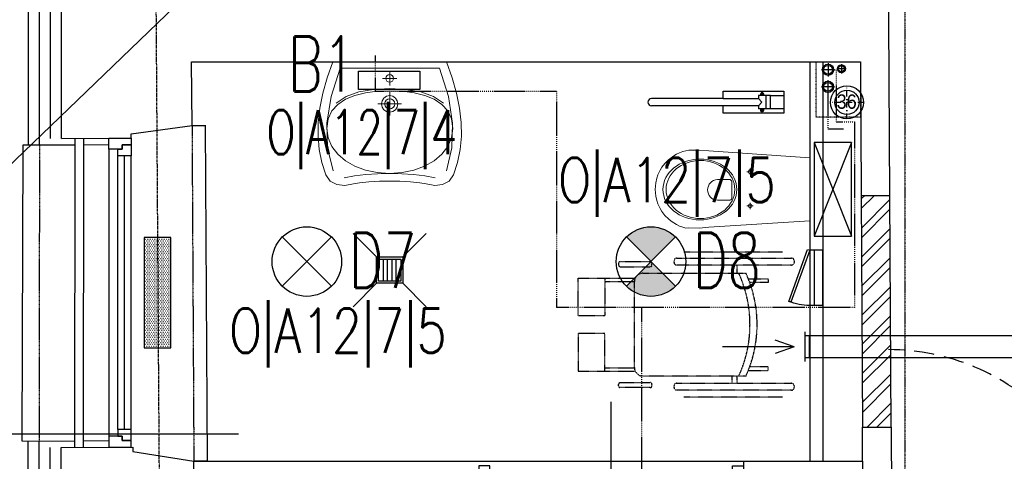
# Model space of a CAD drawing. Header units: inches. Extents: x -281236 to -70395, y 38777 to 102341.
# Tile 176 of 244: x -139588 to -139142, y 58846 to 59046. Entities that reach past the tile are written whole.
import ezdxf
from ezdxf.enums import TextEntityAlignment as Align

# ---------------------------------------------------------------- set-up
doc = ezdxf.new("R2010")
doc.units = ezdxf.units.IN
doc.header["$MEASUREMENT"] = 0
for name, pattern in [('00-inst$0$DASHDOT', [1, 0.5, -0.25, 0, -0.25]), ('CENTER', [2, 1.25, -0.25, 0.25, -0.25]), ('DASHDOT', [1, 0.5, -0.25, 0, -0.25]), ('DASHED', [0.75, 0.5, -0.25]), ('DASHED2', [0.375, 0.25, -0.125]), ('DIVIDE', [31.75, 12.7, -6.35, 0, -6.35, 0, -6.35])]:
    doc.linetypes.add(name, pattern=pattern)
doc.layers.get('0').update_dxf_attribs({"color": 101})
for name, color, linetype in [('Drz---drzwi', 5, 'Continuous'), ('E-90', 6, 'Continuous'), ('E35', 6, 'Continuous'), ('Fas-balustrada-widok', 64, 'Continuous'), ('Ins-kan', 54, 'Continuous'), ('Ins-went', 141, 'Continuous'), ('Ins-went-opis', 141, 'Continuous'), ('Ins-wod', 152, 'Continuous'), ('Mw-wc-rury', 160, 'DASHDOT'), ('Okn---okna', 5, 'Continuous'), ('Os-osie glowne', 8, 'CENTER'), ('piony_K_nr', 240, 'Continuous'), ('Sc-cegla pelna', 32, 'Continuous'), ('Sc-cegla pelna-hatch', 8, 'Continuous'), ('Sc-gazobeton', 45, 'Continuous'), ('Sc-gk', 120, 'Continuous'), ('Sc-izolacja term-obrys', 132, 'Continuous'), ('Sc-izolacja term-styropian', 151, 'STYROPIAN-KA'), ('Sc-nad', 5, 'DASHED2'), ('Sc-nadproza kon', 5, 'DASHED2'), ('stelaż_wc', 64, 'Continuous'), ('Suf-widok', 8, 'Continuous'), ('W-idok', 9, 'Continuous'), ('W-otwor-strop', 126, 'Continuous'), ('Wym-wew', 8, 'Continuous'), ('Wyp-grzejniki', 56, 'Continuous'), ('Wyp-meble', 155, 'Continuous'), ('Wyp-sanitar', 131, 'Continuous'), ('Wyp-szafy', 9, 'Continuous')]:
    doc.layers.add(name, color=color, linetype=linetype)
doc.layers.get('Wym-wew').off()
doc.styles.add('ROMANS', font='romans', dxfattribs={"width": 0.85})
doc.styles.add('TYTUL2', font='ARIAL.TTF')
doc.linetypes.add('BATTING', pattern='A,0.0001,-0.1,[134,ltypeshp.shx,S=0.1,R=0,X=-0.1,Y=0],-0.2,[134,ltypeshp.shx,S=0.1,R=180,X=0.1,Y=0],-0.1', length=0.4001)
doc.linetypes.add('STYROPIAN-KA', pattern='A,0.0001,-0.1,[135,ltypeshp.shx,S=0.1,R=0,X=-0.1,Y=0],0,[135,ltypeshp.shx,S=0.1,R=180,X=0.1,Y=0],-0.1', length=0.2001)

# ---------------------------------------------------------------- blocks, each defined once
blk = doc.blocks.new('_0630_UMYWALKA_NIEPEŁNOSPRAWNY')
at = {"lineweight": 0}
for points in [[(0, -54.0117386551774), (4.599899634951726, -54.03674748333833), (9.416254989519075, -54.29201000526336), (13.64059101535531, -54.72405907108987), (16.46227673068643, -55.27985871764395), (20.39814885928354, -56.01028897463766), (23.99252112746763, -55.5847077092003), (26.92674656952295, -53.96646405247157), (28.8839029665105, -51.11890713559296), (30.72118946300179, -45.50830589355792), (31.91600778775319, -39.68512961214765), (32.47223862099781, -33.64420405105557), (32.39333145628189, -27.38078615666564), (31.68402934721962, -20.88927050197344), (30.34691941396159, -14.16534522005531), (28.38674471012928, -7.203836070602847), (25.80695472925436, 0), (0, 0), (-25.80729967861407, 0), (-28.38717589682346, -7.203836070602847), (-30.34747995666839, -14.16534522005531), (-31.68441741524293, -20.88927050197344), (-32.39406447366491, -27.38078615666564), (-32.47279916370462, -33.64420405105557), (-31.91665456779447, -39.68512961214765), (-30.72183624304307, -45.50830589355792), (-28.88454974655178, -51.11890713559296), (-26.92726399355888, -53.96646405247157), (-23.99286607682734, -55.5847077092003), (-20.39892499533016, -56.01028897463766), (-16.46270791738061, -55.27985871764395), (-13.6410222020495, -54.72405907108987), (-9.417117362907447, -54.29201000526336), (-4.600330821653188, -54.03674748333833), (0, -54.0117386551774)], [(0, -5.72486571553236), (0.6799814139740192, -5.862845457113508), (1.236643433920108, -6.238409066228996), (1.612207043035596, -6.795071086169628), (1.750617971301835, -7.475483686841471), (1.612207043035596, -8.155896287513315), (1.236643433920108, -8.712558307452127), (0.6799814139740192, -9.088121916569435), (0, -9.226532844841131), (-0.6804126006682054, -9.088121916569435), (-1.237074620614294, -8.712558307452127), (-1.613069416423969, -8.155896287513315), (-1.751049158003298, -7.475483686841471), (-1.613069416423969, -6.795071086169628), (-1.237074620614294, -6.238409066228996), (-0.6804126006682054, -5.862845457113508), (0, -5.72486571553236)], [(0, -15.26228416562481), (1.45741102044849, -15.55764704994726), (2.65007341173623, -16.3631037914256), (3.455530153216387, -17.55576618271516), (3.75132422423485, -19.01360838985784), (3.455530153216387, -20.47145059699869), (2.65007341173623, -21.66411298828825), (1.45741102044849, -22.46913854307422), (0, -22.76493261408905), (-1.458273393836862, -22.46913854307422), (-2.650935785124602, -21.66411298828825), (-3.455961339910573, -20.47145059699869), (-3.751755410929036, -19.01360838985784), (-3.455961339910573, -17.55576618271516), (-2.650935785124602, -16.3631037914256), (-1.458273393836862, -15.55764704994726), (0, -15.26228416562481)], [(0, -16.7127961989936), (0.8938500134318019, -16.89389460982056), (1.62557383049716, -17.38803455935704), (2.119282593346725, -18.11932718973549), (2.300812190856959, -19.01360838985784), (2.119282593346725, -19.90788958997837), (1.62557383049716, -20.63918222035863), (0.8938500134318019, -21.13289098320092), (0, -21.31442058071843), (-0.8942812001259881, -21.13289098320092), (-1.626005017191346, -20.63918222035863), (-2.119713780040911, -19.90788958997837), (-2.301243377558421, -19.01360838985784), (-2.119713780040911, -18.11932718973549), (-1.626005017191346, -17.38803455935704), (-0.8942812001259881, -16.89389460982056), (0, -16.7127961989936)]]:
    blk.add_lwpolyline(points, close=True, dxfattribs=at)
for points in [[(25.67371804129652, -49.28205182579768), (28.13622524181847, -38.98402005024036), (28.45228508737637, -27.73996467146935), (26.58697145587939, -15.64647150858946), (22.50665178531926, -2.800988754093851), (0, -2.800988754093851), (-22.50729856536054, -2.800988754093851), (-26.5875751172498, -15.64647150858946), (-28.45275939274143, -27.73996467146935), (-28.13691514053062, -38.98402005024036), (-25.67414922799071, -49.28205182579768)], [(0, -10.72835609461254), (0, -4.223042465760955)], [(-3.252872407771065, -7.475483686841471), (3.252441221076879, -7.475483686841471)], [(-28.44758515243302, -30.13650030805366), (-27.85733368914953, -25.83196355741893), (-26.16923778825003, -22.21948144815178), (-23.50734986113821, -19.26197192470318), (-19.99585167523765, -16.9240776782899), (-15.75858004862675, -15.16871665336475), (-10.91980298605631, -13.9596691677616), (-5.60370225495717, -13.26114672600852), (0.06597156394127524, -13.03606727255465), (5.73521419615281, -13.26114672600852), (11.05174611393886, -13.9596691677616), (15.8905231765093, -15.16871665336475), (20.12736361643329, -16.9240776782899), (23.63894803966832, -19.26197192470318), (26.30066349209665, -22.21948144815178), (27.98875939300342, -25.83196355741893), (28.5794851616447, -30.13650030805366)], [(-24.25731287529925, -18.74152958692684), (-19.75102387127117, -15.71287425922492), (-14.00796207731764, -13.62765541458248), (-7.309045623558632, -12.42335098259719), (0.06597156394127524, -12.03571414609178), (7.440557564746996, -12.42335098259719), (14.13947401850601, -13.62765541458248), (19.88244957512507, -15.71287425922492), (24.38878169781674, -18.74152958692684)], [(-0.0004311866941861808, -24.2645999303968), (-0.0004311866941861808, -13.76261684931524)], [(5.341109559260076, -19.01360838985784), (-5.341540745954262, -19.01360838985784)], [(-28.44758515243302, -30.13650030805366), (-27.86082630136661, -34.41559704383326), (-26.18187155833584, -38.32602915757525), (-23.53291923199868, -41.80570576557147), (-20.03616763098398, -44.79253598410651), (-15.81377194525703, -47.22356655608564), (-10.98793048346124, -49.03713778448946), (-5.681315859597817, -50.17115878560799), (-0.01509153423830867, -50.56310748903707), (5.658031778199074, -50.17115878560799), (10.98361861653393, -49.03713778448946), (15.83490009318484, -47.22356655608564), (20.08683206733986, -44.79253598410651), (23.6135080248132, -41.80570576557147), (26.28815907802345, -38.32602915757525), (27.98530989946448, -34.41559704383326), (28.5794851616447, -30.13650030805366)], [(20.64392527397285, -52.50560353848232), (15.93666015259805, -51.6337440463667), (10.85555616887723, -51.0779443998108), (5.511428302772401, -50.7403252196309), (0.01509153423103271, -50.52343831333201), (-5.481245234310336, -50.7403252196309), (-10.82537310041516, -51.0779443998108), (-15.90647708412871, -51.6337440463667), (-20.61369908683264, -52.50560353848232)]]:
    blk.add_lwpolyline(points, dxfattribs=at)
at = {"lineweight": 0, "const_width": 0.2824945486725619}
for points in [[(-0.1276312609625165, -20.35201188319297), (-0.1276312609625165, -20.35201188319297)], [(-0.07459529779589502, -21.39332774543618), (-0.07459529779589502, -21.39332774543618)]]:
    blk.add_lwpolyline(points, dxfattribs=at)
blk = doc.blocks.new('_DRZWI_W120')
at = {"ltscale": 25}
for p, q in [((44517.38436788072, 20745.06587448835), (44517.38436788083, 20635.06587448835)), ((44504.38436788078, 20690.06587448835), (44558.38436788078, 20690.06587448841))]:
    blk.add_line(p, q, dxfattribs=at)
at = {"ltscale": 7}
for p, q in [((44517.38436788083, 20637.06587448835), (44407.40255120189, 20637.06587448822)), ((44517.38436788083, 20635.06587448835), (44407.38436788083, 20635.06587448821))]:
    blk.add_line(p, q, dxfattribs=at)
at = {"ltscale": 25}
for points in [[(44525.38436788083, 20750.06587448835), (44517.38436788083, 20750.06587448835), (44517.38436788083, 20745.06587448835), (44525.38436788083, 20745.06587448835)], [(44525.38436788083, 20630.06587448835), (44517.38436788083, 20630.06587448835), (44517.38436788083, 20635.06587448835), (44525.38436788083, 20635.06587448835)]]:
    blk.add_lwpolyline(points, close=True, dxfattribs=at)
blk.add_arc((44517.38436788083, 20635.06587448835), 110, 90.00000000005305, 180.0000000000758, dxfattribs=at)
at = {"linetype": 'DASHED', "ltscale": 20}
blk.add_arc((44517.38436788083, 20635.06587448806), 110, 180, 269.999999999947, dxfattribs=at)
blk = doc.blocks.new('_GJKHGJ')
at = {"ltscale": 25}
for p, q in [((-8, -5), (-8, 0)), ((-8, 0), (-8, -5)), ((0, 0), (-8, 0)), ((0, -5), (0, 0)), ((0, -5), (0, 0)), ((-8, -115), (-7.999999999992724, -4.999999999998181)), ((-8, -5), (0, -5)), ((-19.69999999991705, -60), (28.89999999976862, -60)), ((-8, -115), (0, -115)), ((-8, -120), (-8, -115)), ((0, -115), (0, -120)), ((0, -115), (0, -120)), ((0, -120), (-8, -120))]:
    blk.add_line(p, q, dxfattribs=at)
at = {"ltscale": 7}
for p, q in [((-8, -5), (-118, -4.999999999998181)), ((-8, -6.799999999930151), (-117.985271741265, -6.799999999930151))]:
    blk.add_line(p, q, dxfattribs=at)
blk.add_arc((-8, -5), 110, 180, 270)
blk = doc.blocks.new('ramiak140')
at = {"layer": 'Okn---okna'}
for p, q in [((-10.00000000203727, 135.0000000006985), (-10.00000000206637, 4.999999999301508)), ((-6.000000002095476, 7.999999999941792), (-6.000000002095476, 132.0000000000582)), ((-3.000000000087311, 7.999999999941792), (-3.000000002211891, 132.0000000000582)), ((-2.008164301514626e-09, 7.999999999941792), (-2.037268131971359e-09, 132.0000000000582))]:
    blk.add_line(p, q, dxfattribs=at)
for points in [[(-10.00000000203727, 135.0000000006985), (-10.00000000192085, 140), (-1.920852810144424e-09, 140), (-2.037268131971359e-09, 137.0000000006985), (-4.000000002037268, 137.0000000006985), (-4.000000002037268, 135.0000000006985)], [(-6.000000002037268, 132.0000000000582), (-6.000000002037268, 135.0000000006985), (-4.000000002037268, 135.0000000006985), (-4.000000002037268, 137.0000000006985), (-2.037268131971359e-09, 137.0000000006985), (-2.037268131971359e-09, 135.0000000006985), (-2.037268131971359e-09, 132.0000000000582)], [(-10.00000000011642, 4.999999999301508), (-10, 0), (0, 0), (-5.820766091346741e-11, 2.999999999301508), (-4.000000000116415, 2.999999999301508), (-4.000000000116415, 4.999999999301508)], [(-6.000000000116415, 7.999999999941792), (-6.000000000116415, 4.999999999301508), (-4.000000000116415, 4.999999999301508), (-4.000000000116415, 2.999999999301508), (-5.820766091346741e-11, 2.999999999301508), (-1.164153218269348e-10, 4.999999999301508), (-5.820766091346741e-11, 7.999999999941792)]]:
    blk.add_lwpolyline(points, close=True, dxfattribs=at)
blk = doc.blocks.new('_ODWODNIENIE_KRATKA')
for p, q in [((-12, 0), (-22.60660171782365, 10.60660171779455)), ((0, 0), (10.60660171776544, 10.6066017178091)), ((-11.00000143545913, -2.988994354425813), (-1.000001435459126, -2.988994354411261)), ((-1.000001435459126, -4.988994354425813), (-11.00000143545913, -4.988994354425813)), ((-11.00000143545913, -6.988994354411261), (-1.000001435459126, -6.988994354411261)), ((-22.60660171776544, -22.59644398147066), (-12, -11.98984226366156)), ((-1.000001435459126, -8.988994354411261), (-11.00000143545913, -8.988994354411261)), ((10.60660171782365, -22.5964439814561), (0, -11.98984226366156))]:
    blk.add_line(p, q)
for points in [[(0, -11.98984226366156), (0, 0), (-12, 0), (-12, -11.98984226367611)], [(-1.000001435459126, -10.98899435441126), (-1.000001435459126, -0.997459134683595), (-11.00000143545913, -0.997459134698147), (-11.00000143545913, -10.98899435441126)]]:
    blk.add_lwpolyline(points, close=True)
blk = doc.blocks.new('_0630_WC_NIEPEŁNOSPRAWNY')
at = {"lineweight": 0}
for p, q in [((-14.26044946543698, 0), (-17.49471912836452, -45.69999999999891)), ((-14.26044946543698, 0), (14.26044946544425, 0)), ((14.26044946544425, 0), (17.1525273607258, -45.70464459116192)), ((-8.009799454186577, -26.98395776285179), (-8.009799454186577, -25.53926559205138)), ((7.490200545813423, -26.98395776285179), (7.490200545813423, -25.53926559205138)), ((-8.009799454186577, -26.98395776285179), (-9.420152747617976, -26.98395776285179)), ((-8.009799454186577, -26.98395776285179), (-6.526574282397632, -26.98395776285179)), ((-8.009799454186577, -26.98395776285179), (-8.009799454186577, -28.40553939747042)), ((7.490200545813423, -26.98395776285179), (6.079847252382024, -26.98395776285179)), ((7.490200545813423, -26.98395776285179), (8.973425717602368, -26.98395776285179)), ((7.490200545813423, -26.98395776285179), (7.490200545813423, -28.40553939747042)), ((-3.49908735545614, -35.21439024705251), (4.000928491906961, -35.21439024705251)), ((-4.440070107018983, -36.51248908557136), (-4.440070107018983, -41.76659104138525)), ((4.941911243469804, -36.51248908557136), (4.941911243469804, -41.76659104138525)), ((-17.49471912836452, -45.69999999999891), (-17.82067442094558, -50.14040847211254)), ((17.1525273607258, -45.70464459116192), (17.52067442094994, -50.14040847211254)), ((-17.82067442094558, -50.14040847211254), (-17.76542065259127, -54.69174354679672)), ((17.52067442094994, -50.14040847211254), (17.46542065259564, -54.69174354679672)), ((-17.76542065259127, -54.69174354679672), (-17.50824460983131, -56.08355764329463)), ((-17.50824460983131, -56.08355764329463), (-17.11556934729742, -57.5270070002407)), ((-17.11556934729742, -57.5270070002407), (-16.60128430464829, -58.93290689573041)), ((17.1155693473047, -57.5270070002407), (16.60128430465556, -58.93290689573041)), ((17.50824460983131, -56.08355764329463), (17.1155693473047, -57.5270070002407)), ((17.46542065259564, -54.69174354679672), (17.50824460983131, -56.08355764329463)), ((-16.60128430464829, -58.93290689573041), (-15.96901805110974, -60.29133791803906)), ((-15.96901805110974, -60.29133791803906), (-15.22323157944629, -61.59271557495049)), ((-15.22323157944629, -61.59271557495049), (-14.36918683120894, -62.82785791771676)), ((15.22323157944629, -61.59271557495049), (14.36918683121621, -62.82785791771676)), ((15.96901805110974, -60.29133791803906), (15.22323157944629, -61.59271557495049)), ((16.60128430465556, -58.93290689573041), (15.96901805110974, -60.29133791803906)), ((-14.36918683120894, -62.82785791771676), (-13.41290957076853, -63.98805032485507)), ((-13.41290957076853, -63.98805032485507), (-11.77135984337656, -65.59644362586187)), ((-11.77135984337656, -65.59644362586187), (-10.00146959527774, -66.94005631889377)), ((11.77135984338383, -65.59644362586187), (10.00146959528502, -66.94005631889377)), ((13.41290957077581, -63.98805032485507), (11.77135984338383, -65.59644362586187)), ((14.36918683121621, -62.82785791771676), (13.41290957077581, -63.98805032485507)), ((-10.00146959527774, -66.94005631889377), (-8.710203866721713, -67.72472016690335)), ((-8.710203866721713, -67.72472016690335), (-6.538240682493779, -68.77378328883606)), ((-6.538240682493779, -68.77378328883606), (-5.069820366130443, -69.2455219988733)), ((-5.069820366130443, -69.2455219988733), (-3.019381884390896, -69.72479742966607)), ((-3.019381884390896, -69.72479742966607), (-1.515462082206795, -69.92252014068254)), ((-1.515462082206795, -69.92252014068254), (0, -69.99537917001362)), ((1.515462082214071, -69.92252014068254), (0, -69.99537917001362)), ((3.019381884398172, -69.72479742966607), (1.515462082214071, -69.92252014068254)), ((5.069820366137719, -69.2455219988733), (3.019381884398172, -69.72479742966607)), ((6.538240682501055, -68.77378328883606), (5.069820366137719, -69.2455219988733)), ((8.710203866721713, -67.72472016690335), (6.538240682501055, -68.77378328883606)), ((10.00146959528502, -66.94005631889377), (8.710203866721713, -67.72472016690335))]:
    blk.add_line(p, q, dxfattribs=at)
for centre, radius, start, end in [((-3.244368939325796, -36.38913916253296), 1.202046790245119, 102.2339496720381, 185.8898644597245), ((3.746210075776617, -36.38913916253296), 1.20204679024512, 354.1101355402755, 77.7660503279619), ((0.2509205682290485, -41.5369819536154), 4.696606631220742, 182.8022099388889, 357.197790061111)]:
    blk.add_arc(centre, radius, start, end, dxfattribs=at)
for centre, major_axis, ratio, start_param in [((-8.009799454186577, -26.98395776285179), (0.5985531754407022, 0.5985531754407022), 0.999999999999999, 5.497787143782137), ((7.490200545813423, -26.98395776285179), (0.598553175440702, 0.5985531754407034), 0.9999999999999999, 5.497787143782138)]:
    blk.add_ellipse(centre, major_axis=major_axis, ratio=ratio, start_param=start_param, end_param=11.78097245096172, dxfattribs=at)
for centre, major_axis, ratio in [((0.05375849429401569, -49.75009780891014), (0, -16.75), 0.8235294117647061), ((0.05375849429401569, -49.50009780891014), (0, -15.54479430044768), 0.845174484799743)]:
    blk.add_ellipse(centre, major_axis=major_axis, ratio=ratio, dxfattribs=at)
blk = doc.blocks.new('wozek')
at = {"linetype": 'DASHED2', "ltscale": 0.5}
for p, q in [((-67.54803174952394, 32.84197922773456), (-22.8375665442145, 32.84197922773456)), ((-50.96674243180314, 23.28865862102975), (-4.293360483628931, 23.2886586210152)), ((-47.02429041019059, 26.57759991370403), (-47.02429041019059, 23.2886586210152)), ((-44.79154096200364, 26.57759991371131), (-44.79154096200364, 23.2886586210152)), ((-52.05049977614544, 20.75369671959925), (-61.06912119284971, 20.7536967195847)), ((-61.06912119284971, 20.7536967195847), (-61.06912119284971, 19.14296999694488)), ((-61.06912119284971, 19.14296999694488), (-52.66419233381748, 19.14296999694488)), ((13.00715158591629, 21.10470061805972), (-0.7976670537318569, 21.10470061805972)), ((13.00715158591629, 19.55147461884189), (-0.797667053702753, 19.55147461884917)), ((-0.4037378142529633, 19.39903595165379), (-0.4037378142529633, -19.39903595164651)), ((-61.06912119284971, -19.14296999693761), (-52.66419233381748, -19.14296999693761)), ((-61.06912119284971, -20.75369671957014), (-61.06912119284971, -19.14296999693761)), ((-52.05049977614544, -20.75369671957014), (-61.06912119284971, -20.75369671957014)), ((13.00715158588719, -19.55147461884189), (-0.7976670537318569, -19.55147461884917)), ((13.00715158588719, -21.10470061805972), (-0.7976670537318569, -21.10470061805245)), ((-4.293360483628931, -23.28865862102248), (-50.96674243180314, -23.2886586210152)), ((-47.02429041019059, -23.2886586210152), (-47.02429041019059, -26.99441431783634)), ((-44.79154096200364, -23.2886586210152), (-44.79154096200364, -26.99441431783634)), ((-67.54803174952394, -32.84197922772), (-22.8375665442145, -32.84197922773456))]:
    blk.add_line(p, q, dxfattribs=at)
for points in [[(-18.38107759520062, 28.52241124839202), (-18.38107759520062, 27.74448671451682, -0.4142135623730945), (-19.54796439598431, 26.57759991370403), (-71.66890816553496, 26.57759991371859, -0.414213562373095), (-72.83579496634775, 27.74448671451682), (-72.83579496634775, 28.52241124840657, -0.414213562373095), (-71.66890816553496, 29.68929804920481), (-19.54796439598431, 29.68929804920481, -0.414213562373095)], [(6.733629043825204, 27.74448671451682), (6.733629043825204, 27.0453148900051, -0.4142135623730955), (5.95570450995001, 26.26739035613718), (-7.615640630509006, 26.26739035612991, -0.4142135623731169), (-8.3935651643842, 27.0453148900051), (-8.3935651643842, 27.74448671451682, -0.414213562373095), (-7.615640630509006, 28.52241124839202), (5.95570450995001, 28.52241124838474, -0.4142135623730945)], [(6.733629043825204, -27.74448671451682), (6.7336290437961, -27.04531489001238, 0.4142135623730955), (5.95570450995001, -26.26739035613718), (-7.615640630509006, -26.26739035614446, 0.4142135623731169), (-8.3935651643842, -27.0453148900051), (-8.3935651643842, -27.74448671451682, 0.414213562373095), (-7.615640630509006, -28.52241124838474), (5.95570450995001, -28.52241124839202, 0.4142135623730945)], [(-18.38107759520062, -28.16130111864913), (-18.38107759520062, -28.93922565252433, -0.4142135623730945), (-19.54796439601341, -30.10611245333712), (-71.66890816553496, -30.10611245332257, -0.414213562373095), (-72.83579496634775, -28.93922565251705), (-72.83579496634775, -28.16130111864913, -0.414213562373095), (-71.66890816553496, -26.99441431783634), (-19.54796439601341, -26.99441431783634, -0.414213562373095)]]:
    blk.add_lwpolyline(points, format="xyb", close=True, dxfattribs=at)
for points in [[(24.99998121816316, 21.10470061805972), (13.00715158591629, 21.10470061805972), (13.00715158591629, 4.019239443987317), (24.99998121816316, 4.019239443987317)], [(24.99998121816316, -21.104700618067), (13.00715158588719, -21.10470061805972), (13.00715158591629, -4.019239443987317), (24.99998121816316, -4.019239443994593)]]:
    blk.add_lwpolyline(points, close=True, dxfattribs=at)
for centre, radius, start, end in [((0, 0), 56.03543927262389, 155.4425219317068, 204.5574780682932), ((3.218551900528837, 0), 56.03543927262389, 155.4425219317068, 204.5574780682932), ((-4.293360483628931, 19.39903595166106), 3.889622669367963, 0, 90), ((-4.293360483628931, -19.39903595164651), 3.889622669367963, 270, 0)]:
    blk.add_arc(centre, radius, start, end, dxfattribs=at)
blk = doc.blocks.new('_gslkflhklgj')
at = {"linetype": '00-inst$0$DASHDOT', "ltscale": 5}
for p, q in [((2.764863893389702e-10, -7.499999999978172), (-2.983142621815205e-10, 7.500000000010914)), ((7.499999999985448, 3.074092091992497e-10), (-7.500000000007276, -2.801243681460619e-10))]:
    blk.add_line(p, q, dxfattribs=at)
for centre, radius in [((-1.455191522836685e-11, 1.637090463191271e-11), 7.5), ((0, 0), 5.5)]:
    blk.add_circle(centre, radius)
blk = doc.blocks.new('pion_woda')
at = {"layer": 'Ins-wod'}
for p, q in [((3, 0), (-3, 0)), ((0, 3), (0, -3))]:
    blk.add_line(p, q, dxfattribs=at)
for centre, radius in [((0, 0.02268880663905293), 2.550088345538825), ((0, 0), 2)]:
    blk.add_circle(centre, radius, dxfattribs=at)
blk = doc.blocks.new('pion_mały')
at = {"layer": 'Ins-wod'}
for p, q in [((0, 2.084117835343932), (0, -2.115882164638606)), ((2.100000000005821, -0.01588216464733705), (-2.099999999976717, -0.01588216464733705))]:
    blk.add_line(p, q, dxfattribs=at)
for centre, radius in [((0, 0), 1.785061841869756), ((0, -0.01588216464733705), 1.399999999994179)]:
    blk.add_circle(centre, radius, dxfattribs=at)
blk = doc.blocks.new('rewizja')
at = {"layer": 'Wyp-meble'}
for p, q in [((-25.0000000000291, 5.999999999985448), (-25, -2.91038304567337e-11)), ((-25.0000000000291, 6), (-5.820766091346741e-11, 6)), ((-2.91038304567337e-11, 5.999999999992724), (0, 0)), ((-25, 3.999999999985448), (-25, 1.999999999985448)), ((0, 1.999999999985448), (-25, 1.999999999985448)), ((0, -1.455191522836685e-11), (-25, -1.455191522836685e-11))]:
    blk.add_line(p, q, dxfattribs=at)
blk.add_lwpolyline([(-23.15029537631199, -9.490196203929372), (0.3420201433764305, -0.9396926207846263), (0, 0), (-23.49231551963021, -8.550503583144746)], close=True, dxfattribs=at)
blk.add_arc((-2.91038304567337e-11, -1.455191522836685e-11), 25, 180, 202.2924427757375, dxfattribs=at)
blk = doc.blocks.new('barierka_stojąca')
at = {"layer": 'Wyp-sanitar'}
for p, q in [((0, -27.40622834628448), (0, 0)), ((0, 0), (9.973803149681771, 0)), ((1.994850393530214, -5.984401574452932), (1.994850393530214, 0)), ((1.994850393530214, 0), (7.978952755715, 0)), ((7.978952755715, 0), (7.978952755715, -5.984401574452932)), ((9.973803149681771, 0), (9.973803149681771, -27.40622834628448)), ((7.978952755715, -5.984401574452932), (1.994850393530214, -5.984401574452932)), ((1.994850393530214, -6.001755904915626), (1.994850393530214, -11.47001574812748)), ((2.026118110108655, -8.162370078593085), (7.981795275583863, -8.162370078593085)), ((7.979102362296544, -6.001755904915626), (7.97910236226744, -11.45945338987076)), ((0.6539291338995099, -9.743559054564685), (0.6512362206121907, -9.79906299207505)), ((0.6512362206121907, -9.79906299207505), (0.6539291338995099, -9.854118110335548)), ((0.6621574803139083, -9.689700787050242), (0.6539291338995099, -9.743559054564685)), ((0.6539291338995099, -9.854118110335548), (0.6621574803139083, -9.907976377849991)), ((0.6754724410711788, -9.63763779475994), (0.6621574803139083, -9.689700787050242)), ((0.6621574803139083, -9.907976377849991), (0.6754724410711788, -9.959740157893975)), ((0.6938740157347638, -9.587968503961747), (0.6754724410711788, -9.63763779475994)), ((0.6754724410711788, -9.959740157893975), (0.6938740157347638, -10.00970866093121)), ((0.7166141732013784, -9.540393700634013), (0.6938740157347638, -9.587968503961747)), ((0.6938740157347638, -10.00970866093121), (0.7166141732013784, -10.05698425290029)), ((0.743842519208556, -9.49581102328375), (0.7166141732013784, -9.540393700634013)), ((0.7166141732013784, -10.05698425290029), (0.743842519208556, -10.10186614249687)), ((0.7751102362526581, -9.453921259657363), (0.743842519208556, -9.49581102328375)), ((0.743842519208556, -10.10186614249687), (0.7751102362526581, -10.14360629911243)), ((0.8104173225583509, -9.415622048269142), (0.7751102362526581, -9.453921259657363)), ((0.7751102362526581, -10.14360629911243), (0.8104173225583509, -10.18235433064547)), ((0.8487165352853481, -9.380314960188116), (0.8104173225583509, -9.415622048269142)), ((0.8104173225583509, -10.18235433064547), (0.8487165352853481, -10.21721259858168)), ((0.8906062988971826, -9.349047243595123), (0.8487165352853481, -9.380314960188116)), ((0.8487165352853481, -10.21721259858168), (0.8906062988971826, -10.24848031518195)), ((0.9351889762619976, -9.321818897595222), (0.8906062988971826, -9.349047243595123)), ((0.8906062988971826, -10.24848031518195), (0.9351889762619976, -10.27570866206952)), ((0.9827637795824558, -9.299078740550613), (0.9351889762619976, -9.321818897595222)), ((0.9351889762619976, -10.27570866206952), (0.9827637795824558, -10.29874803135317)), ((1.032433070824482, -9.280677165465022), (0.9827637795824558, -9.299078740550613)), ((0.9827637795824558, -10.29874803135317), (1.032433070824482, -10.3170000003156)), ((1.084496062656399, -9.267362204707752), (1.032433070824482, -9.280677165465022)), ((1.032433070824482, -10.3170000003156), (1.084496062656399, -10.33046456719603)), ((1.138354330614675, -9.259133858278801), (1.084496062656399, -9.267362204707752)), ((1.084496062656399, -10.33046456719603), (1.138354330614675, -10.33869291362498)), ((1.193858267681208, -9.256440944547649), (1.138354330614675, -9.259133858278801)), ((1.193858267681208, -9.256440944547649), (1.193858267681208, -9.256440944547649)), ((1.215850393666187, -9.051031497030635), (1.215850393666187, -10.54709448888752)), ((1.714338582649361, -9.051031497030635), (1.215850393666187, -9.051031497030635)), ((1.215850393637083, -9.40514960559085), (1.714338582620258, -9.40514960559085)), ((1.215850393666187, -10.19282677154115), (1.714338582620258, -10.19282677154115)), ((1.215850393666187, -10.54709448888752), (1.714338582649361, -10.54709448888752)), ((1.714338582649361, -10.54709448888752), (1.714338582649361, -9.051031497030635)), ((1.994850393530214, -11.47001574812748), (3.339062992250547, -11.47001574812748)), ((3.339062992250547, -11.47001574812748), (5.039338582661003, -9.84140157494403)), ((3.339062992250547, -27.40622834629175), (3.339062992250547, -11.47001574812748)), ((5.039338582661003, -9.84140157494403), (6.632196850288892, -11.45945338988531)), ((6.632196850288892, -11.45945338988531), (6.632196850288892, -27.40652755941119)), ((6.632196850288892, -11.45945338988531), (7.97910236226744, -11.45945338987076)), ((8.261858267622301, -9.051031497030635), (8.261858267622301, -10.54709448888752)), ((8.760346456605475, -9.051031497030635), (8.261858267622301, -9.051031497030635)), ((8.760346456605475, -9.405149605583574), (8.261858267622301, -9.40514960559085)), ((8.760346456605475, -10.19282677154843), (8.261858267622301, -10.19282677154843)), ((8.261858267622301, -10.54709448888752), (8.760346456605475, -10.54709448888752)), ((8.760346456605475, -10.54709448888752), (8.760346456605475, -9.051031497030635)), ((8.782338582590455, -9.256440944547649), (8.782338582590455, -9.256440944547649)), ((8.782338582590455, -9.256440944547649), (8.83739370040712, -9.259133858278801)), ((8.83739370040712, -9.259133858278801), (8.891251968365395, -9.267362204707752)), ((8.891251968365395, -10.33046456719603), (8.83739370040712, -10.33869291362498)), ((8.891251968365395, -9.267362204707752), (8.943015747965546, -9.280677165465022)), ((8.943015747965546, -10.3170000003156), (8.891251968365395, -10.33046456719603)), ((8.943015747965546, -9.280677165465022), (8.992984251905, -9.299078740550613)), ((8.992984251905, -10.29874803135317), (8.943015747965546, -10.3170000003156)), ((8.992984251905, -9.299078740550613), (9.040259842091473, -9.321818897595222)), ((9.040259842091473, -10.27570866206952), (8.992984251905, -10.29874803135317)), ((9.040259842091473, -9.321818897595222), (9.085141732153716, -9.349047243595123)), ((9.085141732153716, -10.24848031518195), (9.040259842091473, -10.27570866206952)), ((9.085141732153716, -9.349047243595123), (9.126881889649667, -9.380314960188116)), ((9.126881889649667, -10.21721259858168), (9.085141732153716, -10.24848031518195)), ((9.126881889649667, -9.380314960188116), (9.165629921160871, -9.415622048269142)), ((9.165629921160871, -10.18235433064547), (9.126881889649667, -10.21721259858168)), ((9.165629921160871, -9.415622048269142), (9.200488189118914, -9.453921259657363)), ((9.200488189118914, -10.14360629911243), (9.165629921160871, -10.18235433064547)), ((9.200488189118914, -9.453921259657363), (9.231755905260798, -9.49581102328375)), ((9.231755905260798, -10.10186614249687), (9.200488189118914, -10.14360629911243)), ((9.231755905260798, -9.49581102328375), (9.258984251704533, -9.540393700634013)), ((9.258984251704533, -10.05698425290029), (9.231755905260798, -10.10186614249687)), ((9.258984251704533, -9.540393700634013), (9.282023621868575, -9.587968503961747)), ((9.282023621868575, -10.00970866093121), (9.258984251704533, -10.05698425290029)), ((9.282023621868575, -9.587968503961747), (9.300275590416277, -9.63763779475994)), ((9.300275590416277, -9.959740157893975), (9.282023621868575, -10.00970866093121)), ((9.300275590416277, -9.63763779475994), (9.31374015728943, -9.689700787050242)), ((9.31374015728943, -9.907976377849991), (9.300275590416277, -9.959740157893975)), ((9.31374015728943, -9.689700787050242), (9.321968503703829, -9.743559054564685)), ((9.321968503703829, -9.854118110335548), (9.31374015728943, -9.907976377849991)), ((9.321968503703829, -9.743559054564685), (9.324960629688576, -9.79906299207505)), ((9.324960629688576, -9.79906299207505), (9.321968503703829, -9.854118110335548)), ((3.339062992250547, -27.40622834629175), (0, -27.40622834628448)), ((3.339062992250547, -27.40622834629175), (3.339062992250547, -59.86690551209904)), ((9.973803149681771, -27.40622834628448), (6.64177165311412, -27.40622834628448)), ((6.64177165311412, -27.40622834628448), (6.64177165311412, -59.86690551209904))]:
    blk.add_line(p, q, dxfattribs=at)
blk.add_arc((4.990417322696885, -59.86690551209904), 1.651354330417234, 180, 0, dxfattribs=at)
blk = doc.blocks.new('0630_STRZAŁKA')
at = {"ltscale": 0.5}
for points in [[(0, 2.091837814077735e-11), (-3.029876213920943, -8.560130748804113)], [(0, 2.091837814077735e-11), (-7.275957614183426e-12, -32.43254493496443)], [(-7.275957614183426e-12, 2.091837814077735e-11), (3.029876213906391, -8.560130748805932)]]:
    blk.add_lwpolyline(points, dxfattribs=at)
blk = doc.blocks.new('G_50')
at = {"layer": 'Wyp-grzejniki'}
h = blk.add_hatch(dxfattribs=at)
h.set_pattern_fill('DOTS', color=256, scale=0.5, angle=180, style=0)
h.set_pattern_definition([(180, (77492.9091523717, -37873.93992433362), (-0.3968750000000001, -0.79375), [0, -0.79375])])
h.paths.add_polyline_path([(0, 0), (-12.0000000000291, 0), (-12, -50), (-2.91038304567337e-11, -50)])
blk.add_lwpolyline([(-12, -50), (0, -50), (0, 0), (-12, 0)], close=True, dxfattribs=at)

msp = doc.modelspace()

# ---------------------------------------------------------------- hatches: boundary and pattern name
at = {"layer": 'E35'}
h = msp.add_hatch(color=256, dxfattribs=at)
edge = h.paths.add_edge_path()
edge.add_line((-139301.6997160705, 58936.26292460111), (-139312.8366478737, 58947.39985640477))
edge.add_ellipse((-139301.6997160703, 58936.26292460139), major_axis=(11.1369318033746, -11.13693180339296), ratio=1, start_angle=90.00000000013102, end_angle=180.0000000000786, ccw=False)
edge.add_line((-139290.562784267, 58947.39985640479), (-139301.6997160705, 58936.26292460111))
edge = h.paths.add_edge_path()
edge.add_line((-139312.8366478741, 58925.12599279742), (-139301.6997160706, 58936.26292460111))
edge.add_line((-139301.6997160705, 58936.26292460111), (-139290.5627842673, 58925.12599279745))
edge.add_ellipse((-139301.6997160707, 58936.26292460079), major_axis=(11.13693180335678, -11.13693180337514), ratio=1, start_angle=-89.99999999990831, end_angle=1.1789325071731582e-10, ccw=False)
at = {"layer": 'Sc-cegla pelna-hatch'}
h = msp.add_hatch(dxfattribs=at)
h.set_pattern_fill('ANSI32', color=256, scale=25, style=0)
h.set_pattern_definition([(45, (2.823071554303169e-09, 7.275957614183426e-12), (-6.629126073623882, 6.629126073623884), []), (45, (4.419417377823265, 7.275957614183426e-12), (-6.629126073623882, 6.629126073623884), [])])
h.paths.add_polyline_path([(-139193.4568180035, 58966.26661199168), (-139206.4542767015, 58966.26661199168), (-139205.872713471, 58861.25892622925), (-139192.872515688, 58861.25892622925)])

# ---------------------------------------------------------------- linework, layer by layer
at = {"layer": 'E35'}
for p, q in [((-139687.3437157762, 58888.59189176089), (-139238.8274765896, 59319.95045339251)), ((-139446.5212179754, 58947.39985640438), (-139468.795081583, 58925.12599279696)), ((-139446.5212179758, 58925.12599279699), (-139468.7950815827, 58947.39985640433)), ((-139290.5627842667, 58947.39985640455), (-139312.8366478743, 58925.12599279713)), ((-139290.5627842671, 58925.12599279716), (-139312.836647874, 58947.3998564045)), ((-139647.8612718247, 58858.21184463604), (-139488.6317285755, 58858.21184463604))]:
    msp.add_line(p, q, dxfattribs=at)
msp.add_lwpolyline([(-139434.2272031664, 59014.22041526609), (-139434.2272031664, 59022.49505716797), (-139406.528887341, 59022.49505716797), (-139406.528887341, 59014.22041526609)], close=True, dxfattribs=at)
for centre in [(-139457.6581497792, 58936.26292460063), (-139301.6997160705, 58936.26292460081)]:
    msp.add_circle(centre, 15.74999999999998, dxfattribs=at)
at = {"layer": 'Fas-balustrada-widok'}
for p, q in [((-139562.8612472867, 58992.04160243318), (-139563.0084464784, 58852.04085269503)), ((-139558.861222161, 58992.06339660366), (-139559.0084213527, 58852.06264686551))]:
    msp.add_line(p, q, dxfattribs=at)
at = {"layer": 'Ins-went'}
for p, q in [((-139231.8270408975, 58890.92347047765, 3650.000000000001), (-139231.8270408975, 58904.42347047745, 3650.000000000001)), ((-139229.8270408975, 58902.67347047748, 3650.000000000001), (-139231.8270408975, 58902.67347047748, 3650.000000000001)), ((-139229.8270408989, 58892.67347047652, 3650.000000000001), (-139229.8270408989, 58902.67347047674, 3650.000000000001)), ((-139093.1270408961, 58902.67347047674, 3650.000000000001), (-139229.8270408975, 58902.67347047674, 3650.000000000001)), ((-139229.8270408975, 58902.67347047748, 3650.000000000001), (-139229.8270408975, 58892.67347047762, 3650.000000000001)), ((-139229.8270408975, 58892.67347047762, 3650.000000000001), (-139231.8270408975, 58892.67347047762, 3650.000000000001)), ((-139093.1270408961, 58892.67347047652, 3650.000000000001), (-139229.8270408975, 58892.67347047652, 3650.000000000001))]:
    msp.add_line(p, q, dxfattribs=at)
at = {"layer": 'Mw-wc-rury', "ltscale": 0.8}
for p, q in [((-139426.6851592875, 59029.63295331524), (-139426.6851592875, 59013.35643161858)), ((-139219.4682741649, 59023.15886093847), (-139217.7873235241, 59023.15886093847)), ((-139217.7873235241, 59023.15886093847), (-139217.7873235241, 58999.51663753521)), ((-139344.5530318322, 59013.35643161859), (-139426.6851592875, 59013.35643161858)), ((-139344.5530318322, 59013.35643161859), (-139344.5530318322, 58915.43517602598)), ((-139221.4962575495, 59013.41432996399), (-139221.4962575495, 58996.38060331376)), ((-139221.4962575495, 58996.38060331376), (-139214.5196904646, 58996.38060331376)), ((-139217.7873235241, 58999.51663753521), (-139209.4106288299, 58999.51663753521)), ((-139209.4106288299, 58999.51663753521), (-139209.4106288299, 58915.43517602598)), ((-139209.4106288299, 58915.43517602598), (-139344.5530318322, 58915.43517602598)), ((-139305.9828259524, 58915.43517602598), (-139305.9828259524, 58632.44849090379))]:
    msp.add_line(p, q, dxfattribs=at)
at = {"layer": 'Os-osie glowne'}
msp.add_line((-139518.4983908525, 57943.1224457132), (-139546.2994521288, 62104.60568310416), dxfattribs=at)
at = {"layer": 'Sc-cegla pelna'}
for p, q in [((-139509.8749824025, 59026.71809912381), (-139206.7887903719, 59026.71809912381)), ((-139509.7164470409, 58997.9781018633), (-139509.8749824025, 59026.71809912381)), ((-139205.872713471, 58861.25892622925), (-139192.872515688, 58861.25892622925)), ((-139569.3103796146, 58564.89363643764), (-139569.0085018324, 58852.00816134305)), ((-139569.0085018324, 58852.00816134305), (-139536.5728632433, 58852.18488719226)), ((-139536.5728632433, 58852.18488719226), (-139536.5619663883, 58850.18491687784)), ((-139536.5619663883, 58850.18491687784), (-139508.876863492, 58845.77465240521)), ((-139507.6581497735, 58624.84079527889), (-139508.876863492, 58845.77465240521))]:
    msp.add_line(p, q, dxfattribs=at)
for points in [[(-139568.8612982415, 58992.01279754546), (-139568.695223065, 59149.96610915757)], [(-139206.7887903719, 59026.71809912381), (-139206.4574298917, 58966.26661199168), (-139193.4572321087, 58966.26661199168), (-139194.3270492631, 59124.95101662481)], [(-139568.8612849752, 58992.00891117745), (-139537.3452420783, 58992.1806266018), (-139537.3561389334, 58994.18059691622), (-139509.7164470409, 58997.9781018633)], [(-139205.557346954, 58800.10988486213), (-139205.872713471, 58861.25892622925)], [(-139192.872515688, 58861.25892622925), (-139192.5571555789, 58800.10988486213)]]:
    msp.add_lwpolyline(points, dxfattribs=at)
at = {"layer": 'Sc-gazobeton'}
for p, q in [((-139206.4542767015, 58966.26661199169), (-139205.872713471, 58861.25892622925)), ((-139192.872515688, 58861.25892622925), (-139193.4568180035, 58966.26661199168))]:
    msp.add_line(p, q, dxfattribs=at)
at = {"layer": 'Sc-gk'}
for p, q in [((-139229.7887903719, 59026.71809912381), (-139229.7887903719, 58845.77465240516)), ((-139223.7887903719, 59026.71809912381), (-139223.7887903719, 58845.77465240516)), ((-139508.876863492, 58845.77465240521), (-139379.7887903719, 58845.77465240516)), ((-139259.7887903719, 58845.77465240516), (-139205.7928557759, 58845.77465240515)), ((-139259.7887903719, 58845.77465240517), (-139259.7887903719, 58835.77465240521))]:
    msp.add_line(p, q, dxfattribs=at)
at = {"layer": 'Sc-izolacja term-obrys'}
for p, q in [((-139579.3208748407, 58554.91693377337), (-139579.0054103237, 58854.95373763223)), ((-139579.0054103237, 58854.95373763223), (-139563.005292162, 58855.04091441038)), ((-139559.0052670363, 58855.06270858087), (-139547.3452420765, 58855.12623832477))]:
    msp.add_line(p, q, dxfattribs=at)
for points in [[(-139562.8644016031, 58989.04154071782), (-139578.8645194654, 58988.9543639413), (-139578.6921326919, 59152.91060545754), (-139562.6920318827, 59152.99778214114)], [(-139547.3452420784, 58989.1260969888), (-139558.8643764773, 58989.06333488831)]]:
    msp.add_lwpolyline(points, dxfattribs=at)
at = {"layer": 'Sc-izolacja term-styropian', "linetype": 'BATTING', "ltscale": 0.25}
for points in [[(-139573.8612954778, 58992.01805463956), (-139573.6952203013, 59149.97136625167)], [(-139185.6775418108, 58559.49849061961), (-139574.3156205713, 58559.91161597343), (-139574.0085045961, 58852.00816134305)]]:
    msp.add_lwpolyline(points, dxfattribs=at)
at = {"layer": 'Sc-nad'}
msp.add_line((-139379.7887903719, 58845.77465240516), (-139259.7887903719, 58845.77465240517), dxfattribs=at)
at = {"layer": 'Sc-nadproza kon', "linetype": 'DASHDOT', "ltscale": 0.5}
for p, q in [((-139509.7164470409, 58997.9781018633), (-139508.876863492, 58845.77465240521)), ((-139578.8645194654, 58988.9543639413), (-139579.0054103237, 58854.95373763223))]:
    msp.add_line(p, q, dxfattribs=at)
at = {"layer": 'stelaż_wc', "ltscale": 5}
for p, q in [((-139210.7887903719, 58990.21809912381), (-139227.7887903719, 58947.71809912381)), ((-139227.7887903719, 58990.21809912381), (-139210.7887903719, 58947.71809912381))]:
    msp.add_line(p, q, dxfattribs=at)
msp.add_lwpolyline([(-139210.7887903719, 58947.71809912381), (-139210.7887903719, 58990.21809912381), (-139227.7887903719, 58990.21809912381), (-139227.7887903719, 58947.71809912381)], close=True, dxfattribs=at)
at = {"layer": 'Suf-widok', "linetype": 'DIVIDE', "ltscale": 0.02}
msp.add_lwpolyline([(-139016.2370523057, 61051.50138197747), (-139186.6515189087, 61051.50138197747), (-139186.6515189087, 58629.50487772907), (-139016.2370523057, 58629.50487772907)], close=True, dxfattribs=at)
at = {"layer": 'W-idok'}
for p, q in [((-139509.7164470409, 58997.9781018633), (-139503.7165383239, 58997.94500521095)), ((-139503.7165383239, 58998.01119851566), (-139502.876954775, 58845.80774905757)), ((-139586.3644837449, 58988.97751141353), (-139586.7780532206, 58854.97772668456)), ((-139586.7780532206, 58854.97772668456), (-139579.0054103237, 58854.95373763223)), ((-139502.876954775, 58845.80774905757), (-139508.876863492, 58845.77465240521))]:
    msp.add_line(p, q, dxfattribs=at)
for points in [[(-139583.8645060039, 58988.9697956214), (-139583.692130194, 59152.915609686)], [(-139578.8645194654, 58988.9543639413), (-139586.3644837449, 58988.97751141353)], [(-139584.3208776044, 58554.91693377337), (-139584.0053968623, 58854.96916931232)]]:
    msp.add_lwpolyline(points, dxfattribs=at)
at = {"layer": 'W-otwor-strop', "linetype": 'DASHED2', "ltscale": 0.3}
for points in [[(-139206.7887903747, 59001.71809963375), (-139226.7887903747, 59001.71809963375), (-139226.7887903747, 59026.71809963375), (-139206.7887903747, 59026.71809963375)], [(-139206.7887903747, 59001.71809963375), (-139226.7887903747, 59001.71809963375), (-139226.7887903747, 59026.71809963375), (-139206.7887903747, 59026.71809963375)], [(-139206.7887903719, 59001.71809912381), (-139226.7887903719, 59001.71809912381), (-139226.7887903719, 59026.71809912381), (-139206.7887903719, 59026.71809912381)]]:
    msp.add_lwpolyline(points, close=True, dxfattribs=at)

# ---------------------------------------------------------------- block references
for name, p in [('pion_woda', (-139221.4682741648, 59023.15886093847)), ('pion_mały', (-139215.4101877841, 59023.61323404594)), ('pion_woda', (-139221.4962575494, 59015.41432996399))]:
    msp.add_blockref(name, p)
at = {"rotation": 270}
msp.add_blockref('barierka_stojąca', (-139241.556675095, 59013.45080317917), dxfattribs=at)
at = {"xscale": -1, "rotation": 270}
msp.add_blockref('rewizja', (-139229.7887903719, 58941.39043564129), dxfattribs=at)
at = {"layer": 'Drz---drzwi', "xscale": 0.9166666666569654, "yscale": 0.9166666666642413, "zscale": 0.916666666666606, "rotation": 180}
msp.add_blockref('_DRZWI_W120', (-98386.52156155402, 77711.00360314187), dxfattribs=at)
at = {"layer": 'Drz---drzwi', "rotation": 90}
msp.add_blockref('_GJKHGJ', (-139379.7887903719, 58843.77465240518), dxfattribs=at)
at = {"layer": 'Ins-kan'}
msp.add_blockref('_gslkflhklgj', (-139212.907938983, 59008.40079488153), dxfattribs=at)
at = {"layer": 'Ins-kan', "xscale": -1, "rotation": 90}
msp.add_blockref('_ODWODNIENIE_KRATKA', (-139426.1204640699, 58926.41510068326), dxfattribs=at)
at = {"layer": 'Ins-went-opis', "rotation": 270}
msp.add_blockref('0630_STRZAŁKA', (-139236.8270408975, 58897.67347047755, 3650.000000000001), dxfattribs=at)
at = {"layer": 'Okn---okna'}
msp.add_blockref('ramiak140', (-139537.3452420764, 58852.1806266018), dxfattribs=at)
at = {"layer": 'Wym-wew', "rotation": 180}
msp.add_blockref('G_50', (-139531.3452420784, 58897.1806266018), dxfattribs=at)
at = {"layer": 'Wyp-sanitar'}
msp.add_blockref('_0630_UMYWALKA_NIEPEŁNOSPRAWNY', (-139420.1251117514, 59026.7180991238), dxfattribs=at)
at = {"layer": 'Wyp-sanitar', "rotation": 270}
msp.add_blockref('_0630_WC_NIEPEŁNOSPRAWNY', (-139229.7887903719, 58968.96809912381), dxfattribs=at)
at = {"layer": 'Wyp-szafy', "rotation": 180}
msp.add_blockref('wozek', (-139309.6473430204, 58907.68664676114, -1.999999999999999), dxfattribs=at)

# ---------------------------------------------------------------- texts
at = {"layer": 'E-90', "style": 'ROMANS'}
for s, width, p in [('O|A12|7|4', 0.7, (-139432.7898717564, 58993.43355710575)), ('O|A12|7|5', 0.8, (-139294.5027140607, 58971.80087186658)), ('O|A12|7|5', 0.8, (-139443.6313161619, 58903.54497632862))]:
    msp.add_text(s, height=20, rotation=3.335053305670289e-09, dxfattribs=dict(at, width=width)).set_placement(p, align=Align.MIDDLE)
at = {"layer": 'E35', "style": 'ROMANS', "width": 0.7}
for s, p in [('B1', (-139450.8721990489, 59025.78298196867)), ('D7', (-139423.2949187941, 58936.83053968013)), ('D8', (-139267.3364850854, 58936.8305396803))]:
    msp.add_text(s, height=25, dxfattribs=at).set_placement(p, align=Align.MIDDLE)
at = {"layer": 'piony_K_nr', "style": 'TYTUL2', "width": 0.9}
msp.add_text('36', height=6.5, dxfattribs=at).set_placement((-139217.5725230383, 59005.49164269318, -76.70000000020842))

doc.saveas('drawing.dxf')
